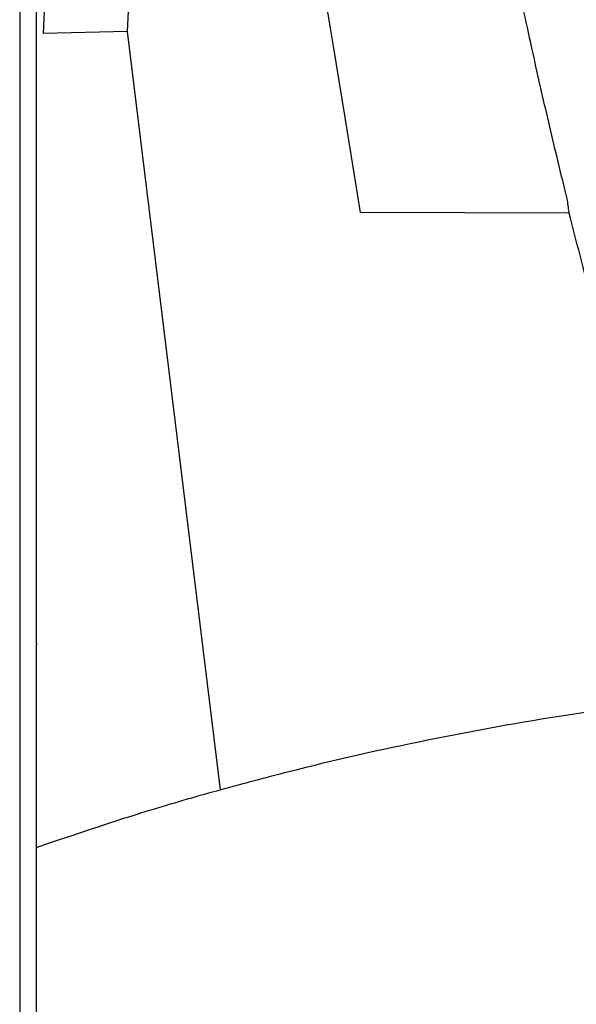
# Model space of a CAD drawing. Header units: millimetres. Extents: x -11513 to 3649, y 2330 to 12522.
# Tile 25 of 75: x -9677 to -9650, y 8247 to 8296. Entities that reach past the tile are written whole.
import ezdxf

# ---------------------------------------------------------------- set-up
doc = ezdxf.new("R2010")
doc.units = ezdxf.units.MM
doc.layers.add('Aparatura', color=7, linetype='Continuous')
doc.layers.add('Rozłączniki listwowe', color=7, linetype='Continuous')

# ---------------------------------------------------------------- blocks, each defined once
blk = doc.blocks.new('ARS400-6-2V 400A PRO góra')
at = {"layer": 'Aparatura'}
blk.add_line((-2168.058, 5435.176), (-2168.058, 4757.489), dxfattribs=at)
blk.add_wipeout([(-2168.058, 5435.176), (-2167.31, 4757.281), (-2068.352, 4757.281), (-2068.058, 5435.176)]).dxf.layer = 'Rozłączniki listwowe'
at = {"layer": 'Aparatura', "lineweight": 30}
for p, q in [((-2162.784, 4984.92), (-2159.743, 5047.358)), ((-2164.07, 5046.992), (-2166.915, 4984.837)), ((-2162.784, 4984.92), (-2166.915, 4984.837))]:
    blk.add_line(p, q, dxfattribs=at)
at = {"layer": 'Aparatura'}
for p, q in [((-2167.243, 4984.65), (-2167.243, 4986.817)), ((-2158.233, 4947.801), (-2162.784, 4984.92)), ((-2167.243, 4984.23), (-2167.243, 4984.65)), ((-2167.243, 4975.422), (-2167.243, 4984.23)), ((-2141.241, 4976.663), (-2141.32, 4976.996)), ((-2141.154, 4976.038), (-2151.374, 4976.068)), ((-2167.243, 4975.002), (-2167.243, 4975.422)), ((-2167.243, 4972.835), (-2167.243, 4975.002)), ((-2167.243, 4954.979), (-2167.243, 4972.835)), ((-2167.243, 4954.979), (-2167.243, 4954.911)), ((-2167.243, 4945.29), (-2167.243, 4954.911)), ((-2167.243, 4945.266), (-2167.243, 4945.29))]:
    blk.add_line(p, q, dxfattribs=at)
for points, knots in [([(-2151.374, 4976.068), (-2152.931, 4985.841), (-2155.614, 5001.774), (-2158.38, 5017.703), (-2160.794, 5025.781)], [0, 0, 0, 0, 0.580465, 1, 1, 1, 1]), ([(-2141.32, 4976.996), (-2141.412, 4977.368), (-2141.784, 4978.886), (-2142.323, 4981.173), (-2142.909, 4983.767), (-2143.222, 4985.213), (-2143.369, 4985.891)], [0, 0, 0, 0, 0.126146, 0.513676, 0.772012, 1, 1, 1, 1]), ([(-2141.154, 4976.038), (-2141.168, 4976.128), (-2141.196, 4976.312), (-2141.226, 4976.544), (-2141.241, 4976.663)], [0, 0, 0, 0, 0.486569, 1, 1, 1, 1]), ([(-2135.661, 4956.905), (-2136.234, 4958.708), (-2137.381, 4962.316), (-2138.833, 4967.303), (-2140.106, 4971.926), (-2140.804, 4974.663), (-2141.154, 4976.038)], [0, 0, 0, 0, 0.261354, 0.522677, 0.760258, 1, 1, 1, 1]), ([(-2158.233, 4947.801), (-2157.117, 4948.102), (-2153.767, 4949.007), (-2148.109, 4950.287), (-2140.225, 4951.708), (-2131.199, 4952.795), (-2123.498, 4953.217), (-2119.177, 4953.243), (-2118.243, 4953.248)], [0, 0, 0, 0, 0.08647, 0.259697, 0.432907, 0.682091, 0.931244, 1, 1, 1, 1]), ([(-2167.243, 4944.972), (-2163.604, 4946.199), (-2161.764, 4946.786), (-2159.763, 4947.373), (-2158.503, 4947.726), (-2158.233, 4947.801)], [0, 0, 0, 0, 0.372726, 0.926472, 1, 1, 1, 1]), ([(-2167.243, 4935.2), (-2167.243, 4935.242), (-2167.243, 4936.975), (-2167.243, 4940.345), (-2167.243, 4943.645), (-2167.243, 4945.266)], [0, 0, 0, 0, 0.012523, 0.514965, 1, 1, 1, 1])]:
    blk.add_open_spline(points, degree=3, knots=knots, dxfattribs=at)

msp = doc.modelspace()

# ---------------------------------------------------------------- block references
at = {"layer": 'Rozłączniki listwowe', "xscale": 1.02, "yscale": 1.02, "zscale": 1.02}
msp.add_blockref('ARS400-6-2V 400A PRO góra', (-7465.997, 3211.046), dxfattribs=at)

doc.saveas('drawing.dxf')
